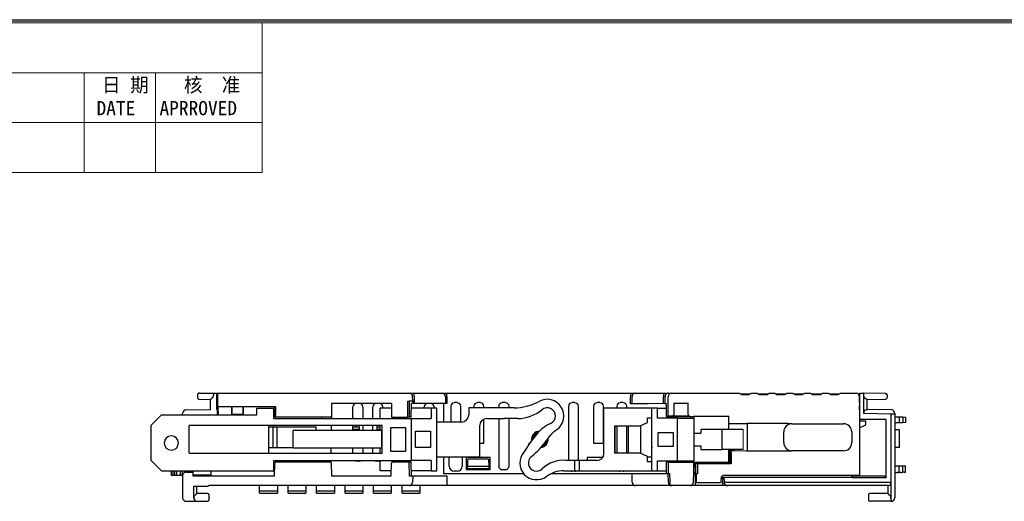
# Model space of a CAD drawing. Header units: millimetres. Extents: x 0 to 427, y 0 to 299.
# Tile 18 of 24: x 71 to 209, y 227 to 295. Entities that reach past the tile are written whole.
import ezdxf
from ezdxf.enums import TextEntityAlignment as Align

# ---------------------------------------------------------------- set-up
doc = ezdxf.new("R2010")
doc.units = ezdxf.units.MM
doc.header["$LTSCALE"] = 23.1
doc.header["$MEASUREMENT"] = 0
doc.layers.get('0').update_dxf_attribs({"lineweight": 18})
doc.layers.add('Layer0000', color=7, linetype='Continuous', lineweight=25)
doc.layers.add('细实线层', color=7, linetype='Continuous', lineweight=18)
doc.styles.add('鸿蒙CAD', font='txt')

# ---------------------------------------------------------------- blocks, each defined once
blk = doc.blocks.new('Plastic_A3')
at = {"layer": '细实线层'}
for p, q in [((229.71, 629.56), (648.26, 629.56)), ((229.93, 629.33), (648.03, 629.33)), ((230.16, 629.11), (647.81, 629.11)), ((330.16, 608.11), (330.16, 629.11)), ((230.16, 622.11), (330.16, 622.11)), ((305.16, 608.11), (305.16, 622.11)), ((315.16, 608.11), (315.16, 622.11)), ((230.16, 615.11), (330.16, 615.11)), ((230.16, 608.11), (330.16, 608.11))]:
    blk.add_line(p, q, dxfattribs=at)
at = {"layer": '细实线层', "style": '鸿蒙CAD'}
for s, p in [('DATE', (306.89, 616.13)), ('APRROVED', (315.73, 616.14))]:
    blk.add_text(s, height=2, dxfattribs=at).set_placement(p)
at = {"layer": '细实线层', "char_height": 2, "attachment_point": 7, "style": '鸿蒙CAD'}
for s, insert, width in [('日 期', (307.65, 619.17), 8.6607), ('核  准', (319.16, 619.18), 11.9152)]:
    blk.add_mtext(s, dxfattribs=dict(at, insert=insert, width=width))
at = {"layer": '细实线层', "style": '鸿蒙CAD'}
for tag, p in [('V1.0', (231.67, 610.16)), ('XXXN', (538.26, 343))]:
    blk.add_attdef(tag, p, '', height=2.5, dxfattribs=at)
for tag, height, p in [('XXXE', 2.5, (540.24, 365.07)), ('XXXC', 2.5, (573.27, 365.07)), ('XXXA', 2.5, (624.03, 365.07)), ('XXXG', 2.5, (497.76, 358.07)), ('mm', 2.5, (540.24, 358.07)), ('XXXD', 2.5, (573.27, 358.07)), ('XXXB', 2.5, (624.03, 358.07)), ('XXXK', 2, (514.01, 357.04)), ('XXXM', 2.5, (501.13, 341.19))]:
    blk.add_attdef(tag, text='', height=height, dxfattribs=at).set_placement(p, align=Align.CENTER)
blk.add_attdef('XXXJ', text='', height=2.5, dxfattribs=at).set_placement((503.31, 352.09), align=Align.MIDDLE_RIGHT)

msp = doc.modelspace()

# ---------------------------------------------------------------- linework, layer by layer
msp.add_line((172.283, 237.504), (172.283, 234.704))
at = {"layer": 'Layer0000', "color": 7, "linetype": 'Continuous', "lineweight": 25}
for p, q in [((95.688, 242.39), (95.688, 241.945)), ((95.884, 242.59), (95.872, 242.589)), ((95.934, 242.59), (95.884, 242.59)), ((95.934, 242.59), (97.486, 242.617)), ((97.488, 242.617), (97.598, 242.617)), ((97.895, 242.124), (97.53, 241.759)), ((97.598, 242.617), (98.021, 242.617)), ((97.942, 242.418), (97.941, 242.349)), ((98.021, 242.617), (98.4, 242.617)), ((98.409, 240.317), (98.398, 242.417)), ((98.4, 242.617), (98.488, 242.617)), ((98.488, 242.62), (99.055, 242.62)), ((98.488, 242.617), (98.504, 239.554)), ((99.055, 242.617), (124.939, 242.617)), ((124.939, 242.617), (125.384, 242.617)), ((125.384, 242.617), (126.084, 242.617)), ((125.888, 241.467), (125.884, 242.12)), ((126.084, 242.617), (129.988, 242.617)), ((126.084, 242.12), (126.084, 242.617)), ((126.084, 242.12), (126.088, 241.467)), ((129.988, 242.617), (130.488, 242.617)), ((129.996, 242.617), (129.988, 242.617)), ((130.488, 242.617), (130.688, 242.617)), ((130.488, 242.117), (130.488, 241.167)), ((130.688, 242.617), (156.488, 242.617)), ((130.688, 242.117), (130.688, 242.617)), ((130.688, 242.117), (130.688, 241.167)), ((156.488, 242.617), (157.188, 242.617)), ((156.488, 242.617), (156.488, 242.117)), ((156.488, 241.125), (156.488, 242.117)), ((156.688, 241.126), (156.688, 242.117)), ((157.188, 242.617), (161.091, 242.617)), ((161.091, 242.617), (161.791, 242.617)), ((161.091, 242.617), (161.091, 242.117)), ((161.091, 241.141), (161.091, 242.117)), ((161.318, 241.142), (161.318, 242.117)), ((161.767, 239.394), (161.767, 242.117)), ((161.791, 242.617), (161.818, 242.617)), ((161.818, 242.617), (162.233, 242.617)), ((162.233, 242.617), (171.738, 242.617)), ((171.738, 242.617), (172.038, 242.417)), ((173.217, 242.47), (171.958, 242.47)), ((172.038, 242.417), (173.138, 242.417)), ((173.138, 242.417), (173.438, 242.617)), ((173.438, 242.617), (174.238, 242.617)), ((174.238, 242.617), (174.538, 242.417)), ((175.717, 242.47), (174.458, 242.47)), ((174.538, 242.417), (175.638, 242.417)), ((175.638, 242.417), (175.938, 242.617)), ((175.938, 242.617), (176.738, 242.617)), ((176.738, 242.617), (177.038, 242.417)), ((178.213, 242.47), (176.962, 242.47)), ((177.038, 242.417), (178.138, 242.417)), ((178.138, 242.417), (178.438, 242.617)), ((178.438, 242.617), (179.238, 242.617)), ((179.238, 242.617), (179.538, 242.417)), ((180.713, 242.47), (179.462, 242.47)), ((179.538, 242.417), (180.638, 242.417)), ((180.638, 242.417), (180.938, 242.617)), ((180.938, 242.617), (181.738, 242.617)), ((181.738, 242.617), (182.038, 242.417)), ((183.213, 242.47), (181.962, 242.47)), ((182.038, 242.417), (183.138, 242.417)), ((183.138, 242.417), (183.438, 242.617)), ((183.438, 242.617), (184.238, 242.617)), ((184.238, 242.617), (184.538, 242.417)), ((185.713, 242.47), (184.458, 242.47)), ((184.538, 242.417), (185.638, 242.417)), ((185.638, 242.417), (185.938, 242.617)), ((185.938, 242.617), (188.14, 242.617)), ((188.687, 242.47), (188.497, 242.47)), ((188.644, 241.317), (188.64, 242.119)), ((188.668, 238.902), (188.688, 242.617)), ((188.688, 242.617), (189.238, 242.617)), ((189.209, 242.53), (189.237, 242.531)), ((189.237, 242.531), (189.238, 242.617)), ((192.244, 242.565), (189.238, 242.617)), ((189.238, 242.199), (189.238, 242.33)), ((189.238, 239.743), (189.238, 242.199)), ((189.273, 241.993), (189.645, 241.745)), ((192.244, 242.565), (192.291, 242.564)), ((192.488, 242.364), (192.488, 241.963)), ((95.92, 241.745), (97.488, 241.717)), ((97.488, 241.755), (97.53, 241.759)), ((97.488, 240.317), (97.488, 241.755)), ((100.403, 240.667), (98.548, 240.667)), ((98.548, 240.667), (98.554, 239.554)), ((102.174, 240.667), (100.403, 240.667)), ((100.474, 239.554), (100.474, 240.667)), ((100.488, 240.667), (100.488, 239.554)), ((102.089, 239.554), (102.088, 240.667)), ((102.103, 240.667), (102.103, 239.554)), ((106.688, 240.667), (102.174, 240.667)), ((106.488, 239.417), (106.488, 240.667)), ((106.688, 239.217), (106.688, 240.667)), ((114.488, 241.167), (114.477, 239.217)), ((122.891, 241.167), (114.488, 241.167)), ((117.487, 239.054), (117.487, 240.667)), ((118.888, 240.667), (118.889, 239.054)), ((120.287, 239.054), (120.287, 240.667)), ((121.688, 240.667), (121.688, 240.504)), ((122.891, 241.167), (122.901, 239.217)), ((125.199, 239.217), (125.21, 241.467)), ((125.408, 241.467), (125.398, 239.217)), ((125.884, 241.467), (125.408, 241.467)), ((125.689, 239.217), (125.7, 241.167)), ((125.883, 241.167), (125.7, 241.167)), ((125.886, 241.167), (125.883, 241.167)), ((125.888, 241.467), (125.884, 241.467)), ((125.888, 241.467), (125.886, 241.167)), ((126.086, 241.167), (125.886, 241.167)), ((126.088, 241.467), (125.888, 241.467)), ((126.088, 241.467), (126.086, 241.167)), ((130.182, 241.167), (126.086, 241.167)), ((127.488, 240.504), (127.488, 240.667)), ((128.888, 240.667), (128.888, 240.504)), ((130.288, 241.167), (130.182, 241.167)), ((130.238, 238.554), (130.238, 241.167)), ((130.488, 241.167), (130.288, 241.167)), ((130.688, 241.167), (130.488, 241.167)), ((131.238, 240.767), (131.238, 238.554)), ((131.738, 241.317), (131.738, 241.267)), ((132.138, 241.317), (131.738, 241.317)), ((132.138, 241.267), (132.138, 241.317)), ((132.638, 238.554), (132.638, 240.767)), ((134.488, 240.767), (134.488, 240.554)), ((134.988, 241.317), (134.988, 241.267)), ((135.388, 241.317), (134.988, 241.317)), ((135.388, 241.267), (135.388, 241.317)), ((135.888, 240.554), (135.888, 240.767)), ((137.963, 240.767), (137.963, 240.554)), ((138.463, 241.317), (138.463, 241.267)), ((138.913, 241.317), (138.463, 241.317)), ((138.913, 241.267), (138.913, 241.317)), ((139.413, 240.554), (139.413, 240.767)), ((147.763, 240.767), (147.763, 233.154)), ((148.263, 241.317), (148.263, 241.267)), ((148.663, 241.317), (148.263, 241.317)), ((148.663, 241.267), (148.663, 241.317)), ((149.163, 233.154), (149.163, 240.767)), ((151.288, 240.767), (151.288, 235.567)), ((151.788, 241.317), (151.788, 241.267)), ((152.188, 241.317), (151.788, 241.317)), ((152.188, 241.267), (152.188, 241.317)), ((152.688, 235.567), (152.688, 240.767)), ((154.538, 240.767), (154.538, 240.504)), ((155.038, 241.317), (155.038, 241.267)), ((155.438, 241.317), (155.038, 241.317)), ((155.438, 241.267), (155.438, 241.317)), ((155.938, 240.504), (155.938, 240.767)), ((156.688, 241.126), (156.488, 241.125)), ((156.888, 241.126), (156.688, 241.126)), ((158.938, 241.133), (156.888, 241.126)), ((161.091, 241.141), (158.938, 241.133)), ((161.291, 241.142), (161.091, 241.141)), ((161.291, 241.142), (161.318, 241.142)), ((161.318, 241.142), (161.462, 241.142)), ((161.462, 241.142), (161.462, 239.347)), ((162.557, 241.195), (164.566, 241.195)), ((162.557, 241.195), (162.557, 239.593)), ((164.566, 239.593), (164.566, 241.195)), ((188.644, 241.317), (188.627, 231.092)), ((188.645, 241.237), (188.644, 241.32)), ((188.653, 239.609), (188.647, 240.817)), ((188.678, 240.72), (188.648, 240.72)), ((189.645, 241.745), (189.65, 241.716)), ((189.65, 241.716), (192.242, 241.762)), ((189.688, 240.317), (189.688, 241.717)), ((90.6, 239.554), (89.1, 238.054)), ((90.6, 239.554), (104, 239.554)), ((93.588, 239.758), (93.588, 239.761)), ((93.588, 239.554), (93.588, 239.758)), ((94.079, 240.258), (97.488, 240.317)), ((98.409, 240.317), (98.48, 240.317)), ((98.484, 239.554), (98.48, 240.317)), ((98.553, 239.619), (98.523, 239.619)), ((102.089, 239.616), (100.488, 239.616)), ((104, 239.554), (104, 240.504)), ((104, 240.504), (106.4, 240.504)), ((106.4, 240.504), (106.488, 240.504)), ((106.4, 239.054), (106.4, 240.504)), ((114.477, 239.217), (106.688, 239.217)), ((113.1, 239.217), (113.1, 239.054)), ((114.477, 239.054), (114.477, 239.217)), ((121.3, 239.054), (121.3, 240.504)), ((122.894, 240.504), (121.3, 240.504)), ((122.901, 239.217), (125.199, 239.217)), ((125.398, 239.217), (125.199, 239.217)), ((125.689, 239.217), (125.398, 239.217)), ((128.5, 240.504), (125.696, 240.504)), ((129.3, 240.504), (128.5, 240.504)), ((128.5, 240.504), (128.5, 239.054)), ((129.3, 231.704), (129.3, 240.504)), ((138.8, 240.554), (133.75, 240.554)), ((133.75, 240.554), (133.75, 239.554)), ((139.4, 240.554), (138.8, 240.554)), ((140.12, 240.554), (139.4, 240.554)), ((152.75, 234.154), (152.75, 240.504)), ((159.45, 240.504), (152.75, 240.504)), ((159.45, 231.704), (159.45, 240.504)), ((160.25, 240.504), (159.45, 240.504)), ((160.25, 239.104), (160.25, 240.504)), ((160.25, 240.504), (161.462, 240.504)), ((161.462, 239.347), (161.765, 239.393)), ((161.462, 239.347), (165.338, 239.347)), ((161.765, 239.393), (161.767, 239.394)), ((162.357, 239.393), (161.765, 239.393)), ((162.389, 239.361), (162.357, 239.393)), ((164.734, 239.361), (162.389, 239.361)), ((164.766, 239.393), (164.734, 239.361)), ((164.85, 239.347), (164.85, 239.104)), ((165.338, 239.37), (170.288, 239.37)), ((165.338, 239.347), (165.338, 239.37)), ((165.35, 239.37), (165.35, 239.104)), ((170.288, 237.504), (170.288, 239.37)), ((188.653, 239.609), (188.641, 239.609)), ((188.654, 239.42), (188.641, 239.42)), ((188.654, 239.42), (188.653, 239.609)), ((193.088, 239.679), (189.238, 239.743)), ((189.311, 240.242), (189.645, 240.275)), ((189.645, 240.275), (189.688, 240.317)), ((193.096, 240.258), (189.688, 240.317)), ((193.088, 239.176), (193.088, 239.679)), ((193.588, 239.679), (193.088, 239.679)), ((193.088, 227.612), (193.088, 239.176)), ((193.588, 239.757), (193.588, 239.679)), ((193.588, 239.679), (193.588, 227.917)), ((193.588, 239.266), (193.688, 239.265)), ((193.888, 239.264), (193.888, 239.266)), ((193.888, 239.266), (193.988, 239.265)), ((194.188, 239.265), (194.188, 239.266)), ((194.188, 239.266), (194.488, 239.264)), ((194.188, 239.265), (194.188, 238.452)), ((194.688, 239.263), (194.688, 239.265)), ((194.688, 239.265), (195.088, 239.261)), ((194.688, 239.263), (194.688, 238.461)), ((195.088, 239.261), (195.088, 239.277)), ((195.088, 239.261), (195.088, 238.468)), ((89.1, 238.054), (89.1, 233.204)), ((121.6, 238.054), (94.5, 238.054)), ((94.5, 234.204), (94.5, 238.054)), ((105.7, 234.204), (105.7, 238.054)), ((105.7, 237.867), (106.451, 237.867)), ((106.314, 234.919), (106.314, 237.865)), ((106.4, 239.054), (125.7, 239.054)), ((106.454, 237.867), (106.554, 237.867)), ((106.554, 237.867), (106.674, 237.867)), ((106.674, 237.867), (112.287, 237.867)), ((106.674, 237.867), (106.804, 237.866)), ((106.804, 237.866), (106.804, 234.918)), ((112.287, 237.867), (112.287, 237.354)), ((114.468, 237.354), (114.471, 238.054)), ((117.486, 237.354), (117.486, 238.054)), ((117.888, 237.817), (117.486, 237.817)), ((117.888, 237.817), (117.888, 238.054)), ((118.388, 237.817), (117.888, 237.817)), ((118.388, 237.817), (118.388, 238.054)), ((118.388, 237.817), (118.388, 237.568)), ((118.889, 238.054), (118.889, 237.354)), ((120.286, 237.354), (120.286, 238.054)), ((120.888, 237.817), (120.888, 238.054)), ((120.888, 237.568), (120.888, 237.817)), ((121.3, 237.817), (120.888, 237.817)), ((121.3, 237.354), (121.3, 238.054)), ((121.6, 234.204), (121.6, 238.054)), ((122.8, 234.404), (122.8, 237.804)), ((122.8, 237.804), (124.9, 237.804)), ((124.9, 237.804), (124.9, 234.404)), ((125.7, 239.054), (128.5, 239.054)), ((125.7, 233.154), (125.7, 239.054)), ((132.75, 238.554), (129.3, 238.554)), ((135.3, 233.654), (135.3, 238.054)), ((135.888, 235.567), (135.888, 238.966)), ((136.3, 239.054), (138.8, 239.054)), ((137.963, 239.054), (137.963, 232.367)), ((139.4, 239.054), (138.8, 239.054)), ((140.643, 239.054), (139.4, 239.054)), ((139.413, 232.367), (139.413, 239.054)), ((154.25, 238.004), (157.85, 238.004)), ((154.25, 234.204), (154.25, 238.004)), ((154.317, 234.204), (154.314, 238.004)), ((154.538, 238.004), (154.538, 234.204)), ((155.938, 234.204), (155.938, 238.004)), ((156.161, 238.004), (156.159, 234.204)), ((157.85, 238.004), (158.85, 238.504)), ((157.906, 234.176), (157.926, 238.043)), ((158.85, 238.504), (158.85, 239.154)), ((158.85, 239.154), (159.45, 239.154)), ((163.05, 239.104), (160.25, 239.104)), ((163.05, 233.104), (163.05, 239.104)), ((163.05, 239.104), (165.35, 239.104)), ((165.35, 239.104), (165.35, 233.104)), ((170.988, 238.294), (170.288, 238.294)), ((172.729, 238.325), (170.988, 238.294)), ((172.87, 238.326), (172.729, 238.325)), ((178.44, 238.326), (172.87, 238.326)), ((172.87, 238.326), (172.87, 234.508)), ((179.147, 238.317), (179.141, 238.322)), ((179.147, 238.317), (186.388, 238.317)), ((188.638, 237.718), (189.533, 238.165)), ((189.538, 238.668), (188.64, 238.668)), ((188.759, 238.91), (188.668, 238.902)), ((188.668, 238.82), (188.668, 238.902)), ((192.368, 238.91), (188.759, 238.91)), ((189.533, 238.165), (189.538, 238.668)), ((192.368, 230.717), (192.368, 238.91)), ((193.688, 238.443), (193.588, 238.441)), ((193.888, 238.447), (193.688, 238.443)), ((193.988, 238.448), (193.888, 238.447)), ((193.888, 238.447), (193.888, 238.443)), ((194.188, 238.452), (193.988, 238.448)), ((194.488, 238.457), (194.188, 238.452)), ((194.188, 238.452), (194.188, 238.448)), ((194.688, 238.461), (194.488, 238.457)), ((195.088, 238.468), (194.688, 238.461)), ((194.688, 238.461), (194.688, 238.457)), ((109.1, 234.904), (109.1, 237.354)), ((121.502, 237.354), (109.1, 237.354)), ((117.486, 237.568), (118.388, 237.568)), ((118.388, 237.568), (118.388, 237.354)), ((120.888, 237.354), (120.888, 237.568)), ((120.888, 237.568), (121.3, 237.568)), ((121.502, 237.354), (121.502, 234.904)), ((126.3, 237.254), (128.4, 237.254)), ((126.3, 234.954), (126.3, 237.254)), ((128.4, 237.254), (128.4, 234.954)), ((143.277, 236.805), (142.486, 235.802)), ((142.786, 236.363), (142.734, 236.416)), ((143.44, 237.124), (143.493, 237.07)), ((145.324, 236.766), (145.065, 236.507)), ((145.324, 236.766), (145.303, 236.77)), ((145.317, 236.783), (145.324, 236.766)), ((160.35, 237.104), (162.45, 237.104)), ((160.35, 235.104), (160.35, 237.104)), ((162.45, 237.104), (162.45, 235.104)), ((165.35, 237.004), (166.35, 237.004)), ((169.346, 237.504), (166.35, 237.504)), ((166.35, 237.504), (166.35, 237.004)), ((169.346, 234.704), (169.346, 237.504)), ((172.283, 237.504), (169.346, 237.504)), ((177.997, 235.667), (177.997, 237.167)), ((187.538, 237.167), (187.538, 235.667)), ((194.25, 234.971), (194.25, 237.471)), ((135.3, 235.567), (135.888, 235.567)), ((142.486, 235.802), (141.493, 234.333)), ((142.159, 235.468), (142.473, 235.784)), ((142.159, 235.468), (142.249, 235.451)), ((144.02, 235.13), (144.039, 235.111)), ((144.746, 235.817), (144.718, 235.846)), ((151.288, 235.567), (152.688, 235.567)), ((152.688, 235.567), (152.75, 235.505)), ((159.447, 235.117), (159.448, 234.918)), ((162.45, 235.104), (160.35, 235.104)), ((165.35, 235.204), (166.35, 235.204)), ((166.35, 235.204), (166.35, 234.704)), ((94.5, 234.204), (121.6, 234.204)), ((106.395, 234.918), (105.7, 234.918)), ((106.395, 234.918), (106.314, 234.919)), ((106.455, 234.917), (106.395, 234.918)), ((106.554, 234.917), (106.455, 234.917)), ((106.725, 234.918), (106.554, 234.917)), ((109.1, 234.918), (106.725, 234.918)), ((106.804, 234.918), (106.725, 234.918)), ((109.1, 234.942), (106.804, 234.918)), ((121.502, 234.904), (109.1, 234.904)), ((114.451, 234.204), (114.455, 234.904)), ((117.484, 234.204), (117.485, 234.904)), ((118.891, 234.904), (118.891, 234.204)), ((120.284, 234.204), (120.285, 234.904)), ((121.3, 234.204), (121.3, 234.904)), ((124.9, 234.404), (122.8, 234.404)), ((128.4, 234.954), (126.3, 234.954)), ((129.3, 233.654), (135.3, 233.654)), ((130.238, 231.267), (130.238, 233.654)), ((131.018, 232.367), (131.017, 233.654)), ((132.858, 233.654), (132.857, 232.367)), ((157.85, 234.204), (154.25, 234.204)), ((158.85, 233.704), (157.85, 234.204)), ((158.85, 232.954), (158.85, 233.704)), ((166.35, 234.704), (169.346, 234.704)), ((172.283, 234.704), (169.346, 234.704)), ((170.288, 233.017), (170.288, 234.704)), ((170.365, 234.704), (170.365, 234.343)), ((170.365, 234.343), (170.413, 234.294)), ((170.413, 234.294), (170.613, 234.294)), ((170.413, 234.294), (170.413, 232.891)), ((170.564, 234.704), (170.564, 234.54)), ((170.566, 234.54), (170.988, 234.54)), ((170.613, 234.494), (170.568, 234.54)), ((170.613, 234.294), (170.613, 234.494)), ((170.613, 234.294), (170.613, 232.691)), ((170.988, 234.704), (170.988, 234.54)), ((170.988, 234.54), (172.729, 234.509)), ((172.87, 234.508), (178.44, 234.508)), ((179.147, 234.517), (179.141, 234.512)), ((186.388, 234.517), (179.147, 234.517)), ((89.1, 233.204), (90.6, 231.704)), ((106.4, 233.154), (125.7, 233.154)), ((106.4, 231.704), (106.4, 233.154)), ((106.488, 231.017), (106.518, 232.77)), ((106.718, 232.967), (114.257, 232.967)), ((113.1, 232.967), (113.1, 233.154)), ((114.444, 232.838), (114.446, 233.154)), ((114.457, 232.77), (114.488, 231.017)), ((118.617, 233.117), (117.758, 233.117)), ((118.388, 233.064), (117.988, 233.064)), ((121.3, 233.117), (120.558, 233.117)), ((121.188, 233.064), (120.788, 233.064)), ((121.3, 231.704), (121.3, 233.154)), ((122.888, 231.017), (122.918, 232.77)), ((123.118, 232.967), (125.353, 232.967)), ((125.353, 232.967), (125.641, 232.967)), ((125.353, 232.967), (125.388, 231.017)), ((125.702, 231.017), (125.667, 232.771)), ((128.5, 233.154), (125.7, 233.154)), ((128.5, 233.154), (128.5, 231.704)), ((136.788, 233.567), (133.388, 233.567)), ((133.388, 233.567), (133.388, 231.867)), ((133.606, 232.017), (133.611, 232.317)), ((133.611, 232.317), (133.629, 233.317)), ((136.561, 232.317), (133.611, 232.317)), ((136.544, 233.317), (133.629, 233.317)), ((136.544, 233.317), (136.561, 232.317)), ((136.544, 233.317), (136.547, 233.317)), ((136.561, 232.317), (136.567, 232.017)), ((136.788, 231.867), (136.788, 233.567)), ((148.65, 233.154), (147.406, 233.154)), ((148.65, 231.704), (148.65, 233.154)), ((149.25, 233.154), (148.65, 233.154)), ((151.75, 233.154), (149.25, 233.154)), ((149.25, 233.154), (149.25, 231.704)), ((152.559, 233.567), (150.388, 233.567)), ((150.388, 233.567), (150.388, 233.154)), ((152.547, 233.567), (152.546, 233.55)), ((159.45, 233.618), (158.85, 233.618)), ((159.45, 232.954), (158.85, 232.954)), ((160.25, 233.104), (163.05, 233.104)), ((160.25, 231.704), (160.25, 233.104)), ((161.49, 232.72), (161.462, 231.317)), ((161.816, 232.917), (161.516, 232.917)), ((161.788, 231.317), (161.816, 232.917)), ((161.816, 232.917), (165.301, 232.917)), ((163.05, 233.104), (165.35, 233.104)), ((164.85, 233.104), (164.85, 232.917)), ((165.301, 232.917), (165.338, 230.817)), ((165.301, 232.917), (165.304, 232.917)), ((165.35, 233.104), (165.35, 232.204)), ((165.618, 231.567), (165.618, 232.937)), ((165.618, 232.937), (170.368, 232.937)), ((165.618, 232.937), (165.663, 232.891)), ((165.663, 232.891), (165.863, 232.691)), ((170.413, 232.891), (165.663, 232.891)), ((165.663, 231.267), (165.663, 232.891)), ((170.613, 232.691), (165.863, 232.691)), ((165.863, 232.691), (165.863, 231.267)), ((170.288, 233.017), (170.368, 232.937)), ((170.413, 232.891), (170.368, 232.937)), ((170.613, 232.691), (170.413, 232.891)), ((193.588, 232.419), (193.688, 232.417)), ((193.688, 232.417), (193.888, 232.414)), ((193.888, 232.414), (193.988, 232.412)), ((193.988, 232.412), (194.188, 232.408)), ((194.188, 232.408), (194.488, 232.403)), ((194.188, 231.478), (194.188, 232.408)), ((194.488, 232.403), (194.688, 232.4)), ((194.688, 232.4), (194.888, 232.396)), ((194.688, 231.489), (194.688, 232.4)), ((194.888, 232.396), (195.088, 232.393)), ((195.088, 231.499), (195.088, 232.393)), ((90.6, 231.704), (106.4, 231.704)), ((92.045, 231.029), (92.045, 231.704)), ((92.088, 231.028), (92.045, 231.029)), ((92.236, 231.028), (92.088, 231.028)), ((92.236, 231.028), (92.236, 231.704)), ((92.288, 231.027), (92.236, 231.028)), ((92.436, 231.026), (92.288, 231.027)), ((92.436, 231.704), (92.436, 231.026)), ((92.788, 231.025), (92.436, 231.026)), ((92.788, 231.025), (92.788, 231.704)), ((92.936, 231.024), (92.788, 231.025)), ((93.288, 231.022), (92.936, 231.024)), ((93.288, 231.022), (93.288, 231.704)), ((93.488, 231.021), (93.288, 231.022)), ((93.588, 231.02), (93.488, 231.021)), ((93.588, 231.017), (93.588, 231.704)), ((93.588, 231.017), (93.588, 227.917)), ((94.088, 231.517), (95.04, 231.517)), ((95.04, 231.704), (95.04, 231.011)), ((97.567, 231.091), (95.04, 231.091)), ((95.04, 231.011), (99.488, 231.011)), ((97.567, 231.704), (97.567, 231.091)), ((99.488, 231.011), (106.488, 231.017)), ((106.5, 231.704), (106.4, 231.704)), ((114.488, 231.017), (122.888, 231.017)), ((122.9, 231.704), (121.3, 231.704)), ((125.388, 231.017), (125.702, 231.017)), ((128.5, 231.704), (125.688, 231.704)), ((125.702, 231.017), (125.888, 231.017)), ((125.888, 231.017), (125.872, 230.108)), ((125.888, 231.017), (130.488, 231.017)), ((128.5, 231.704), (129.3, 231.704)), ((141.498, 231.267), (130.238, 231.267)), ((130.488, 231.017), (130.686, 231.017)), ((130.686, 231.017), (130.671, 230.109)), ((132.138, 231.648), (131.738, 231.648)), ((133.388, 231.867), (136.788, 231.867)), ((133.606, 232.017), (136.567, 232.017)), ((138.463, 231.867), (138.913, 231.867)), ((156.689, 231.267), (145.254, 231.267)), ((147.098, 231.704), (148.65, 231.704)), ((148.263, 231.704), (148.263, 231.648)), ((148.663, 231.648), (148.263, 231.648)), ((148.65, 231.704), (149.25, 231.704)), ((148.663, 231.704), (148.663, 231.648)), ((149.25, 231.704), (159.45, 231.704)), ((155.038, 231.704), (155.038, 231.648)), ((155.438, 231.648), (155.038, 231.648)), ((155.438, 231.704), (155.438, 231.648)), ((156.688, 231.317), (156.888, 231.317)), ((156.709, 230.108), (156.688, 231.317)), ((156.888, 231.317), (161.288, 231.317)), ((159.45, 231.704), (160.25, 231.704)), ((160.25, 231.704), (161.47, 231.704)), ((161.288, 231.317), (161.462, 231.317)), ((161.462, 231.317), (161.767, 231.317)), ((161.767, 231.317), (161.788, 231.317)), ((161.788, 230.112), (161.767, 231.317)), ((161.788, 231.317), (161.965, 231.317)), ((161.965, 231.317), (161.986, 230.112)), ((165.314, 232.169), (165.35, 232.204)), ((165.538, 231.267), (165.33, 231.267)), ((165.538, 231.267), (165.538, 231.567)), ((165.618, 231.567), (165.538, 231.567)), ((165.738, 231.267), (165.538, 231.267)), ((165.538, 231.267), (165.548, 230.067)), ((165.748, 230.067), (165.738, 231.267)), ((165.863, 231.267), (165.738, 231.267)), ((169.683, 231.092), (188.427, 231.092)), ((187.61, 230.863), (187.61, 231.092)), ((187.61, 230.863), (187.688, 231.02)), ((187.688, 231.092), (187.688, 231.02)), ((187.688, 231.02), (192.088, 231.02)), ((188.427, 231.092), (188.627, 231.092)), ((192.099, 231.015), (192.32, 230.863)), ((193.688, 231.465), (193.588, 231.464)), ((193.988, 231.473), (193.888, 231.471)), ((193.888, 231.47), (193.888, 231.465)), ((194.488, 231.485), (194.188, 231.479)), ((194.188, 231.478), (194.188, 231.473)), ((194.888, 231.494), (194.688, 231.491)), ((194.688, 231.489), (194.688, 231.485)), ((195.088, 231.499), (195.088, 231.494)), ((95.138, 227.917), (95.138, 229.567)), ((95.138, 229.567), (97.176, 229.567)), ((95.588, 228.52), (95.588, 229.567)), ((99.51, 229.617), (97.287, 229.617)), ((124.927, 229.617), (99.51, 229.617)), ((104.388, 228.844), (104.388, 229.617)), ((106.888, 229.617), (106.888, 228.844)), ((108.388, 228.844), (108.388, 229.617)), ((110.888, 229.617), (110.888, 228.844)), ((112.388, 228.844), (112.388, 229.617)), ((114.888, 229.617), (114.888, 228.844)), ((116.388, 228.844), (116.388, 229.617)), ((118.888, 229.617), (118.888, 228.844)), ((120.388, 228.844), (120.388, 229.617)), ((122.888, 229.617), (122.888, 228.844)), ((124.388, 228.844), (124.388, 229.617)), ((125.363, 229.617), (124.936, 229.617)), ((125.372, 229.617), (125.363, 229.617)), ((129.972, 229.617), (125.382, 229.617)), ((126.888, 229.617), (126.888, 228.844)), ((130.671, 229.617), (129.982, 229.617)), ((130.671, 230.109), (130.671, 229.617)), ((156.51, 229.617), (130.671, 229.617)), ((157.198, 229.617), (156.51, 229.617)), ((161.798, 229.617), (157.209, 229.617)), ((162.254, 229.617), (161.809, 229.617)), ((164.825, 229.617), (162.254, 229.617)), ((165.538, 229.617), (164.842, 229.617)), ((165.325, 230.112), (165.338, 230.817)), ((165.538, 230.817), (165.542, 230.817)), ((165.538, 230.817), (165.538, 230.109)), ((165.538, 230.109), (165.538, 229.617)), ((165.548, 230.109), (165.538, 230.109)), ((169.388, 229.617), (165.538, 229.617)), ((165.548, 230.067), (165.748, 230.067)), ((165.748, 230.067), (169.179, 230.067)), ((169.179, 230.067), (169.183, 230.596)), ((169.388, 230.817), (169.588, 230.817)), ((169.388, 230.817), (169.388, 230.109)), ((169.388, 230.109), (169.388, 229.617)), ((170.08, 229.617), (169.388, 229.617)), ((169.588, 230.817), (169.788, 230.817)), ((169.588, 230.817), (169.6, 230.117)), ((169.788, 230.117), (169.6, 230.117)), ((169.788, 230.817), (187.594, 230.817)), ((169.788, 230.117), (187.621, 230.117)), ((170.585, 229.617), (170.1, 229.617)), ((187.665, 229.617), (170.585, 229.617)), ((187.594, 230.817), (187.61, 230.817)), ((187.594, 230.817), (187.594, 230.717)), ((187.594, 230.717), (187.61, 230.799)), ((192.368, 230.717), (187.594, 230.717)), ((187.61, 230.817), (187.61, 230.863)), ((187.61, 230.799), (187.61, 230.817)), ((187.621, 230.117), (193.038, 230.117)), ((189.891, 229.616), (187.665, 229.617)), ((192.964, 229.617), (189.891, 229.616)), ((192.32, 230.863), (192.32, 230.799)), ((192.32, 230.799), (192.368, 230.717)), ((192.585, 229.617), (192.585, 228.52)), ((193.038, 230.117), (193.038, 227.89)), ((95.501, 228.43), (95.18, 228.109)), ((95.501, 228.43), (95.588, 228.52)), ((97.088, 228.52), (95.588, 228.52)), ((97.288, 227.62), (97.288, 228.32)), ((104.388, 228.563), (104.388, 228.844)), ((106.888, 228.844), (104.388, 228.844)), ((104.388, 228.563), (106.888, 228.563)), ((106.888, 228.844), (106.888, 228.563)), ((108.388, 228.563), (108.388, 228.844)), ((110.888, 228.844), (108.388, 228.844)), ((108.388, 228.563), (110.888, 228.563)), ((110.888, 228.844), (110.888, 228.563)), ((112.388, 228.563), (112.388, 228.844)), ((114.888, 228.844), (112.388, 228.844)), ((112.388, 228.563), (114.888, 228.563)), ((114.888, 228.844), (114.888, 228.563)), ((116.388, 228.563), (116.388, 228.844)), ((118.888, 228.844), (116.388, 228.844)), ((116.388, 228.563), (118.888, 228.563)), ((118.888, 228.844), (118.888, 228.563)), ((120.388, 228.563), (120.388, 228.844)), ((122.888, 228.844), (120.388, 228.844)), ((120.388, 228.563), (122.888, 228.563)), ((122.888, 228.844), (122.888, 228.563)), ((124.388, 228.563), (124.388, 228.844)), ((126.888, 228.844), (124.388, 228.844)), ((124.388, 228.563), (126.888, 228.563)), ((126.888, 228.844), (126.888, 228.563)), ((189.888, 228.32), (189.888, 227.62)), ((192.585, 228.52), (190.088, 228.52)), ((190.088, 228.52), (190.088, 228.52)), ((192.674, 228.43), (192.585, 228.52)), ((193.003, 228.101), (192.674, 228.43)), ((94.088, 227.417), (95.381, 227.417)), ((95.138, 227.916), (95.138, 227.901)), ((95.381, 227.417), (97, 227.417)), ((97, 227.417), (97.088, 227.42)), ((97.088, 227.42), (97.094, 227.42)), ((190.088, 227.42), (190.175, 227.417)), ((193.088, 227.417), (190.175, 227.417)), ((193.038, 227.89), (193.038, 227.617)), ((193.088, 227.517), (193.088, 227.612)), ((193.088, 227.42), (193.088, 227.517)), ((193.088, 227.417), (193.088, 227.42))]:
    msp.add_line(p, q, dxfattribs=at)
for centre, radius, start, end in [((95.888, 242.39), 0.2, 94.44752, 179.99992), ((95.895, 241.951), 0.208, 181.59026, 276.78996), ((97.529, 242.308), 0.41, 333.38903, 5.21441), ((98.112, 242.467), 0.175, 121.46482, 194.24176), ((101.264, 242.482), 2.867, 177.30044, 181.29871), ((125.384, 242.117), 0.5, 0.29992, 89.99992), ((129.988, 242.117), 0.5, 0.00024, 89.02081), ((157.188, 242.117), 0.5, 90.00203, 179.9996), ((161.818, 242.117), 0.5, 90.02914, 180.02884), ((162.251, 242.133), 0.484, 92.10224, 181.95575), ((188.14, 242.117), 0.5, 0.21023, 89.99781), ((188.874, 242.38), 0.367, 352.34386, 24.11974), ((189.615, 242.158), 0.38, 173.85557, 205.75574), ((192.274, 241.974), 0.214, 261.5327, 357.05316), ((192.288, 242.364), 0.2, 359.99992, 88.99992), ((117.985, 240.67), 0.497, 92.09966, 180.31678), ((118.388, 240.667), 0.5, 0.0032, 87.74716), ((120.785, 240.67), 0.497, 92.09966, 180.31678), ((121.19, 240.67), 0.497, 359.68733, 87.8775), ((125.308, 253.584), 12.118, 269.53292, 270.47224), ((127.985, 240.67), 0.497, 90.81043, 180.31555), ((128.39, 240.67), 0.497, 359.68643, 89.17901), ((131.738, 240.767), 0.5, 90.00575, 179.9941), ((132.138, 240.767), 0.5, 0.00548, 89.99409), ((134.988, 240.767), 0.5, 90.00574, 179.9941), ((135.388, 240.767), 0.5, 0.00548, 89.99409), ((138.463, 240.767), 0.5, 90.00574, 179.9941), ((138.913, 240.767), 0.5, 0.00548, 89.99409), ((140.12, 247.815), 7.261, 270, 298.95382), ((144.772, 239.406), 2.35, 305.66867, 118.95382), ((148.263, 240.767), 0.5, 90.00574, 179.9941), ((148.663, 240.767), 0.5, 0.00548, 89.99409), ((151.788, 240.767), 0.5, 90.00574, 179.9941), ((152.188, 240.767), 0.5, 0.00548, 89.99409), ((155.038, 240.767), 0.5, 90.00574, 179.9941), ((155.438, 240.767), 0.5, 0.00548, 89.99409), ((94.088, 239.758), 0.5, 90.99992, 179.99992), ((98.503, 239.286), 0.333, 86.48899, 89.91467), ((98.323, 239.62), 0.2, 340.73841, 359.49992), ((106.688, 239.417), 0.2, 179.99843, 269.99843), ((132.75, 239.554), 1, 270, 360), ((140.643, 244.334), 5.28, 270, 309.95719), ((144.772, 239.406), 1.15, 294.72315, 129.95719), ((162.357, 239.593), 0.2, 270.0204, 359.97943), ((164.766, 239.593), 0.2, 180.0204, 269.97943), ((193.053, 239.723), 0.536, 3.63628, 85.35752), ((193.815, 248.113), 8.848, 269.17613, 270.47121), ((194.115, 248.113), 8.848, 269.17613, 270.47121), ((194.615, 248.111), 8.848, 269.17613, 270.47121), ((106.454, 232.07), 5.797, 90.03236, 91.37996), ((136.3, 238.054), 1, 90, 180), ((147.507, 233.467), 5.388, 114.72315, 141.72014), ((179.147, 237.167), 1.15, 89.99684, 180.00299), ((178.315, 140.756), 97.57, 89.51462, 89.92654), ((186.388, 237.167), 1.15, 359.99684, 90.00313), ((92, 235.604), 1, 90, 270), ((92, 235.604), 1, 270, 90), ((143.74, 236.119), 1.16, 92.06454, 188.91437), ((143.74, 236.117), 1.05, 98.85369, 182.97338), ((143.752, 236.104), 1, 104.41635, 177.93105), ((149.697, 232.544), 6.095, 125.66867, 145.83289), ((143.717, 236.11), 1.685, 202.3897, 205.76281), ((136.09, 241.78), 10.35, 308.6816, 325.83289), ((143.74, 236.119), 1.161, 276.96087, 8.48173), ((143.74, 236.117), 1.05, 283.97185, 2.33002), ((143.752, 236.104), 1, 286.2798, 0.26184), ((179.147, 235.667), 1.15, 179.99684, 270.00299), ((186.388, 235.667), 1.15, 269.99684, 0.00299), ((143.277, 232.803), 2.35, 139.37901, 306.26651), ((143.277, 232.803), 1.15, 128.6816, 314.49275), ((151.75, 234.154), 1, 270, 360), ((170.567, 234.337), 0.202, 90.65749, 178.33951), ((170.613, 234.294), 0.2, 90.02048, 179.97936), ((172.862, 243.075), 8.567, 269.11149, 270.05737), ((178.315, 331.496), 96.988, 270.07374, 270.48812), ((106.718, 232.767), 0.2, 89.99992, 178.99992), ((114.257, 232.767), 0.2, 0.99943, 89.99992), ((117.98, 233.549), 0.485, 234.41821, 270.85749), ((118.394, 233.551), 0.487, 269.27433, 305.50747), ((120.78, 233.549), 0.485, 234.4174, 270.85739), ((121.189, 233.593), 0.529, 269.82897, 282.06052), ((123.118, 232.767), 0.2, 89.99992, 179.0004), ((125.226, 232.811), 0.443, 354.81703, 20.66146), ((131.738, 232.368), 0.72, 180.05727, 269.98432), ((132.137, 232.368), 0.72, 270.01509, 359.94183), ((138.463, 232.367), 0.5, 180.00531, 269.99409), ((138.913, 232.367), 0.5, 270.00531, 359.9941), ((146.997, 229.017), 4.158, 84.34398, 134.49275), ((161.931, 232.761), 0.443, 159.3389, 185.18247), ((94.088, 231.017), 0.5, 89.99992, 179.99992), ((147.098, 227.595), 4.109, 90, 126.26652), ((148.263, 232.37), 0.722, 247.19241, 269.9499), ((148.662, 232.367), 0.719, 270.01801, 292.8584), ((155.038, 232.37), 0.722, 247.18389, 269.94996), ((155.437, 232.367), 0.719, 270.01802, 292.8637), ((169.683, 230.592), 0.5, 89.99992, 179.5004), ((193.572, 240.928), 9.463, 270.69719, 271.90841), ((193.872, 240.936), 9.463, 270.69719, 271.90841), ((194.372, 240.947), 9.463, 270.69719, 271.90841), ((194.773, 240.954), 9.461, 270.69721, 271.9085), ((97.176, 229.717), 0.15, 269.99364, 317.94365), ((125.372, 230.117), 0.5, 269.99971, 358.99994), ((157.209, 230.117), 0.5, 180.99963, 270.00203), ((162.272, 230.1), 0.483, 178.53119, 267.91856), ((164.825, 230.117), 0.5, 269.99639, 359.50032), ((170.1, 230.117), 0.5, 180.41179, 268.43984), ((97.081, 228.313), 0.207, 1.78994, 88.20989), ((190.088, 228.32), 0.2, 89.99546, 179.99999), ((94.088, 227.917), 0.5, 179.99992, 269.99992), ((95.513, 227.936), 0.376, 152.50291, 183.00674), ((95.616, 227.919), 0.479, 182.16483, 219.17738), ((97.081, 227.626), 0.207, 273.55494, 358.15288), ((190.08, 227.612), 0.193, 178.51606, 272.23611), ((192.6, 227.927), 0.439, 355.13649, 23.33625), ((193.176, 227.623), 0.139, 182.76804, 230.35871), ((193.088, 227.917), 0.5, 270.00082, 0.00082)]:
    msp.add_arc(centre, radius, start, end, dxfattribs=at)
for points, weights in [([(189.311, 240.242), (189.238, 240.234), (189.238, 239.743)], [1, 0.713247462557, 1]), ([(194.25, 237.471), (194.25, 237.471), (193.588, 237.471)], [1, 0.858668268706, 0.868082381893]), ([(194.25, 234.971), (194.25, 234.971), (193.588, 234.971)], [1, 0.858668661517, 0.868082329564]), ([(162.254, 229.617), (161.988, 229.617), (161.986, 230.112)], [1, 0.710186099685, 1]), ([(192.964, 229.617), (193.038, 229.625), (193.038, 230.117)], [1, 0.712625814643, 0.999971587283])]:
    msp.add_rational_spline(points, weights, degree=2, dxfattribs=at)
msp.add_open_spline([(95.245, 227.617), (95.333, 227.508), (95.358, 227.417), (95.381, 227.417)], degree=3, dxfattribs=at)

# ---------------------------------------------------------------- block references
at = {"layer": '细实线层'}
msp.add_blockref('Plastic_A3', (-225.393, -334.482), dxfattribs=at)

doc.saveas('drawing.dxf')
